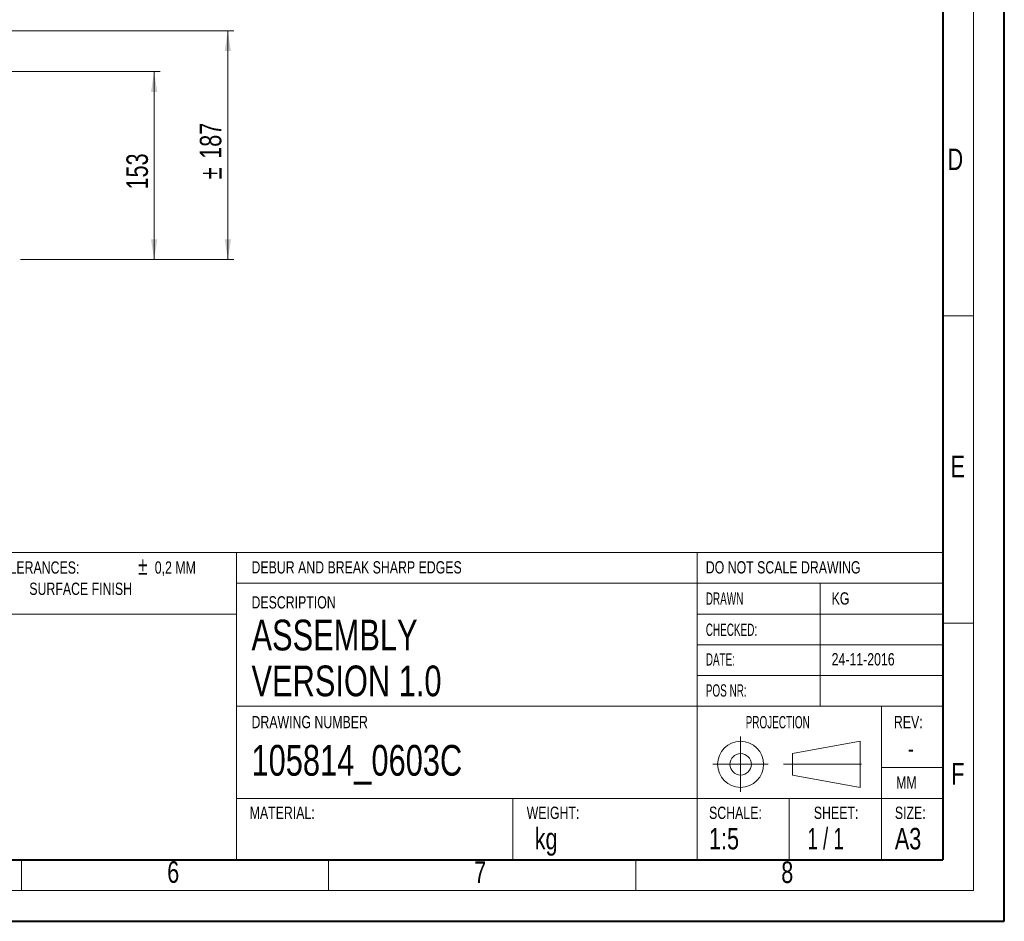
# Model space of a CAD drawing. Header units: millimetres. Extents: x 0 to 420, y 0 to 297.
# Tile 81 of 86: x 260 to 420, y 0 to 147. Entities that reach past the tile are written whole.
import ezdxf

# ---------------------------------------------------------------- set-up
doc = ezdxf.new("R2010")
doc.units = ezdxf.units.MM
doc.linetypes.add('CENTERX2', pattern=[20.32, 12.7, -2.54, 2.54, -2.54])
doc.styles.add('SLDTEXTSTYLE0', font='TXT', dxfattribs={"width": 0.75})
doc.styles.add('SLDTEXTSTYLE1', font='TXT', dxfattribs={"width": 0.605})
doc.styles.add('SLDTEXTSTYLE2', font='TXT', dxfattribs={"width": 0.65})
doc.styles.add('SLDTEXTSTYLE3', font='TXT', dxfattribs={"width": 0.7})
doc.dimstyles.new('SLDDIMSTYLE0', dxfattribs={"dimtxt": 3.5, "dimasz": 3.302, "dimexe": 0, "dimexo": 0.0625, "dimgap": 0.875, "dimtad": 1, "dimlfac": 5, "dimrnd": 1e-09, "dimzin": 12, "dimdsep": 46, "dimtxsty": 'SLDTEXTSTYLE0', "dimsah": 1, "dimcen": 0.09, "dimadec": 0, "dimazin": 3, "dimtfac": 1, "dimtofl": 0, "dimtmove": 0, "dimatfit": 3, "dimfxl": 1, "dimfrac": 2, "dimtolj": 1, "dimtzin": 12, "dimarcsym": 0})

# ---------------------------------------------------------------- blocks, each defined once
blk = doc.blocks.new('SW_NOTE_0')
at = {"color": 0, "linetype": 'Continuous', "lineweight": 0, "attachment_point": 1}
for s, insert, char_height, style in [('±', (56.73, 3.3), 2.91, 'SLDTEXTSTYLE3'), ('UNLESS OTHERWISE SPECIFIED: TOLERANCES:', (0, 2.58), 2, 'SLDTEXTSTYLE0'), ('0,2 MM', (59.42, 2.58), 2, 'SLDTEXTSTYLE0'), ('SURFACE FINISH', (39, -0.88), 2, 'SLDTEXTSTYLE0')]:
    blk.add_mtext(s, dxfattribs=dict(at, insert=insert, char_height=char_height, style=style))
blk = doc.blocks.new('_D_6')
at = {"color": 7, "linetype": 'Continuous', "lineweight": 0}
for p, q in [((193.8, 145.13), (294.68, 145.13)), ((293.68, 145.13), (293.68, 107.88)), ((259.91, 107.88), (294.68, 107.88))]:
    blk.add_line(p, q, dxfattribs=at)
for points in [[(293.68, 145.13), (293.17, 141.83), (294.19, 141.83)], [(293.68, 107.88), (294.19, 111.18), (293.17, 111.18)]]:
    blk.add_solid(points, dxfattribs=at)
at = {"color": 7, "linetype": 'Continuous', "lineweight": 0, "char_height": 3.5, "attachment_point": 1, "rotation": 90, "style": 'SLDTEXTSTYLE0'}
for s, insert in [('187', (289.12, 124.29)), ('%%p', (289.17, 120.96))]:
    blk.add_mtext(s, dxfattribs=dict(at, insert=insert))
blk = doc.blocks.new('_D_8')
at = {"color": 7, "linetype": 'Continuous', "lineweight": 0}
for p, q in [((195.11, 138.48), (282.68, 138.48)), ((281.68, 138.48), (281.68, 107.88)), ((259.91, 107.88), (282.68, 107.88))]:
    blk.add_line(p, q, dxfattribs=at)
for points in [[(281.68, 138.48), (281.17, 135.18), (282.19, 135.18)], [(281.68, 107.88), (282.19, 111.18), (281.17, 111.18)]]:
    blk.add_solid(points, dxfattribs=at)
at = {"color": 7, "linetype": 'Continuous', "lineweight": 0, "insert": (277.17, 119.3), "char_height": 3.5, "attachment_point": 1, "rotation": 90, "style": 'SLDTEXTSTYLE0'}
blk.add_mtext('153', dxfattribs=at)

msp = doc.modelspace()

# ---------------------------------------------------------------- linework, layer by layer
at = {"color": 7, "linetype": 'Continuous', "lineweight": 40}
for p, q in [((420.0788, 0.2148), (420.0788, 297.2148)), ((410.0788, 287.2148), (410.0788, 10.2148)), ((20.0788, 10.2148), (410.0788, 10.2148)), ((0.0788, 0.2148), (420.0788, 0.2148))]:
    msp.add_line(p, q, dxfattribs=at)
at = {"color": 7, "linetype": 'Continuous', "lineweight": 0}
for p, q in [((415.0788, 292.2148), (415.0788, 5.2148)), ((410.0788, 98.7148), (415.0788, 98.7148)), ((295.0788, 60.2148), (220.0788, 60.2148)), ((295.0788, 60.2148), (370.0788, 60.2148)), ((410.0788, 60.2148), (370.0788, 60.2148)), ((370.0788, 55.2148), (295.0788, 55.2148)), ((410.0788, 55.2148), (370.0788, 55.2148)), ((295.0788, 50.2148), (220.0788, 50.2148)), ((415.0788, 48.7148), (410.0788, 48.7148)), ((396.6105, 29.5083), (385.6105, 27.5083)), ((396.6105, 22.0083), (396.6105, 29.5083)), ((385.6105, 27.5083), (385.6105, 24.0083)), ((385.6105, 24.0083), (396.6105, 22.0083)), ((260.0788, 10.2148), (260.0788, 5.2148)), ((310.0788, 10.2148), (310.0788, 5.2148)), ((360.0788, 10.2148), (360.0788, 5.2148)), ((15.0788, 5.2148), (415.0788, 5.2148))]:
    msp.add_line(p, q, dxfattribs=at)
at = {"color": 7, "linetype": 'Continuous', "lineweight": 15}
for p, q in [((295.0788, 60.2148), (295.0788, 10.2148)), ((370.0788, 60.2148), (370.0788, 10.2148)), ((390.0788, 55.2148), (390.0788, 35.2148)), ((370.0788, 50.2148), (410.0788, 50.2148)), ((370.0788, 45.2148), (410.0788, 45.2148)), ((370.0788, 40.2148), (410.0788, 40.2148)), ((295.0788, 35.2148), (410.0788, 35.2148)), ((400.0788, 20.2148), (400.0788, 35.2148)), ((400.0788, 25.2148), (410.0788, 25.2148)), ((295.0788, 20.2148), (410.0788, 20.2148)), ((340.0788, 20.2148), (340.0788, 10.2148)), ((385.0788, 20.2148), (385.0788, 10.2148)), ((400.0788, 10.2148), (400.0788, 20.2148))]:
    msp.add_line(p, q, dxfattribs=at)
at = {"color": 7, "linetype": 'CENTERX2', "lineweight": 0}
for p, q in [((377.1541, 30.2583), (377.1541, 21.2583)), ((372.6541, 25.7583), (381.6541, 25.7583)), ((384.1105, 25.7583), (398.1105, 25.7583))]:
    msp.add_line(p, q, dxfattribs=at)
at = {"color": 7, "linetype": 'Continuous', "lineweight": 0}
for radius in [3.75, 1.75]:
    msp.add_circle((377.1541, 25.7583), radius, dxfattribs=at)

# ---------------------------------------------------------------- block references
msp.add_blockref('SW_NOTE_0', (222.3663, 56.2025), dxfattribs=at)

# ---------------------------------------------------------------- texts
for s, insert, char_height, attachment_point, style in [('D', (410.8374, 125.9531), 3.5, 1, 'SLDTEXTSTYLE0'), ('E', (411.3222, 75.9717), 3.5, 1, 'SLDTEXTSTYLE0'), ('DEBUR AND BREAK SHARP EDGES', (297.533, 58.8112), 2, 1, 'SLDTEXTSTYLE0'), ('DO NOT SCALE DRAWING', (371.4859, 58.8112), 2, 1, 'SLDTEXTSTYLE0'), ('DESCRIPTION', (297.533, 53.118), 2, 1, 'SLDTEXTSTYLE0'), ('DRAWN', (371.4859, 53.7269), 2, 1, 'SLDTEXTSTYLE1'), ('KG', (391.9673, 53.7491), 2, 1, 'SLDTEXTSTYLE0'), ('ASSEMBLY', (297.533, 49.2924), 5, 1, 'SLDTEXTSTYLE0'), ('CHECKED:', (371.4859, 48.6549), 2, 1, 'SLDTEXTSTYLE1'), ('DATE:', (371.4859, 43.8279), 2, 1, 'SLDTEXTSTYLE1'), ('24-11-2016', (391.9673, 43.8502), 2, 1, 'SLDTEXTSTYLE0'), ('VERSION 1.0', (297.533, 41.8321), 5, 1, 'SLDTEXTSTYLE0'), ('POS NR:', (371.4859, 38.776), 2, 1, 'SLDTEXTSTYLE1'), ('DRAWING NUMBER', (297.533, 33.6344), 2, 1, 'SLDTEXTSTYLE0'), ('PROJECTION', (377.9788, 33.6122), 2, 1, 'SLDTEXTSTYLE1'), ('REV:', (402.1086, 33.6344), 2, 1, 'SLDTEXTSTYLE0'), ('105814_0603C', (297.533, 28.9108), 5, 1, 'SLDTEXTSTYLE0'), ('-', (404.8639, 29.839), 3, 2, 'SLDTEXTSTYLE0'), ('F', (411.4457, 25.9672), 3.5, 1, 'SLDTEXTSTYLE0'), ('MM', (402.4755, 23.8082), 2, 1, 'SLDTEXTSTYLE0'), ('MATERIAL:', (297.2364, 18.8717), 2, 1, 'SLDTEXTSTYLE0'), ('WEIGHT:', (342.3281, 18.8717), 2, 1, 'SLDTEXTSTYLE0'), ('SCHALE:', (372.019, 18.8717), 2, 1, 'SLDTEXTSTYLE0'), ('SHEET:', (389.0704, 18.8717), 2, 1, 'SLDTEXTSTYLE0'), ('SIZE:', (402.2632, 18.8717), 2, 1, 'SLDTEXTSTYLE0'), ('kg', (343.6406, 15.4185), 3.5, 1, 'SLDTEXTSTYLE0'), ('1:5', (372.019, 15.4185), 3.5, 1, 'SLDTEXTSTYLE0'), ('1 / 1', (388.0324, 15.4185), 3.5, 1, 'SLDTEXTSTYLE2'), ('A3', (402.2632, 15.4185), 3.5, 1, 'SLDTEXTSTYLE0'), ('6', (283.814, 9.9775), 3.5, 1, 'SLDTEXTSTYLE0'), ('7', (333.7687, 9.9526), 3.5, 1, 'SLDTEXTSTYLE0'), ('8', (383.7687, 9.9526), 3.5, 1, 'SLDTEXTSTYLE0')]:
    msp.add_mtext(s, dxfattribs=dict(at, insert=insert, char_height=char_height, attachment_point=attachment_point, style=style))

# ---------------------------------------------------------------- dimensions: what is measured, and where the dimension line sits
dim = msp.add_linear_dim(base=(293.6813, 107.8793), p1=(192.8048, 145.1289), p2=(258.9146, 107.8793), angle=90, text='%%p<>', dimstyle='SLDDIMSTYLE0', dxfattribs=at)
dim.commit()
dim.dimension.update_dxf_attribs({"geometry": '_D_6', "text_midpoint": (293.6813, 126.5041), "dimtype": 160})
dim = msp.add_linear_dim(base=(281.6813, 107.8793), p1=(194.1146, 138.4793), p2=(258.9146, 107.8793), angle=90, dimstyle='SLDDIMSTYLE0', dxfattribs=at)
dim.commit()
dim.dimension.update_dxf_attribs({"geometry": '_D_8', "text_midpoint": (281.6813, 123.1793), "dimtype": 160})

doc.saveas('drawing.dxf')
